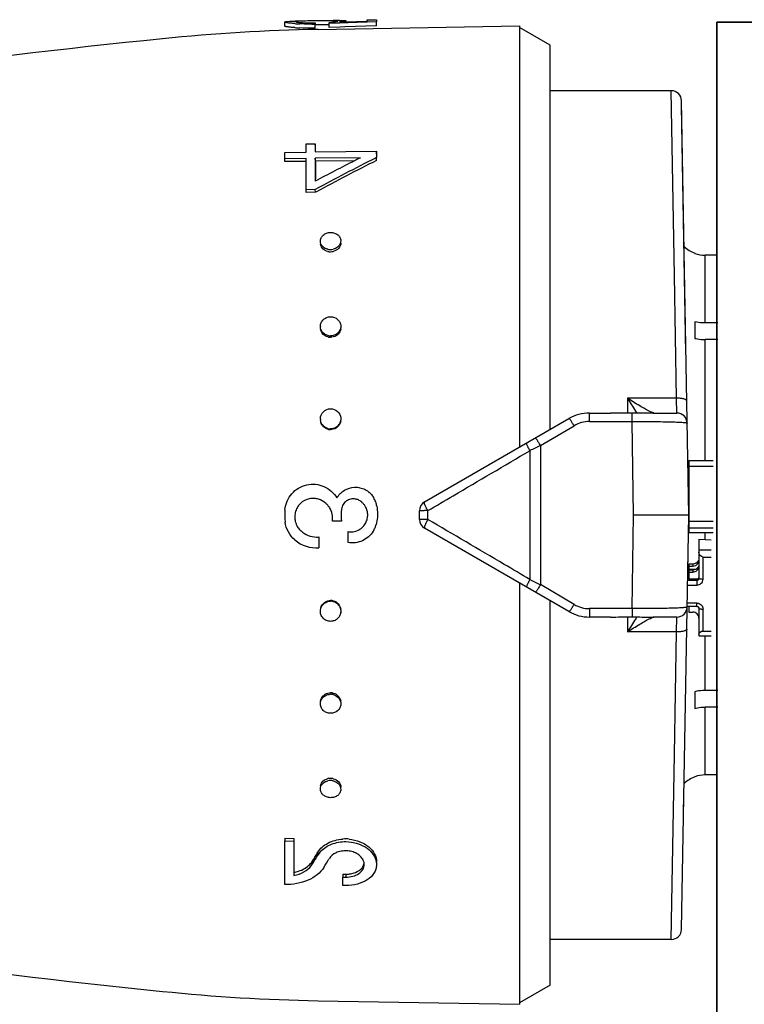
# Model space of a CAD drawing. Header units: millimetres. Extents: x -727 to 69715, y -15705 to 98123.
# Tile 134 of 256: x 36649 to 36684, y -15013 to -14965. Entities that reach past the tile are written whole.
import ezdxf

# ---------------------------------------------------------------- set-up
doc = ezdxf.new("R2010")
doc.units = ezdxf.units.MM
doc.layers.add('UT_ZAŘÍZENÍ - OT', color=3, linetype='Continuous', lineweight=35)

msp = doc.modelspace()

# ---------------------------------------------------------------- linework, layer by layer
at = {"color": 0, "linetype": 'Continuous'}
for p, q in [((36661.873, -14965.056), (36661.869, -14964.856)), ((36662.505, -14964.81), (36662.52, -14964.809)), ((36662.52, -14964.809), (36662.532, -14964.809)), ((36662.522, -14964.869), (36662.521, -14964.823)), ((36663.435, -14964.796), (36663.313, -14964.798)), ((36663.359, -14964.895), (36663.359, -14964.958)), ((36663.362, -14965.157), (36663.359, -14964.958)), ((36663.436, -14964.996), (36663.361, -14964.997)), ((36663.504, -14965.22), (36673.373, -14965.047)), ((36664.046, -14964.99), (36664.015, -14964.99)), ((36664.045, -14964.929), (36664.045, -14964.876)), ((36664.475, -14964.913), (36664.045, -14964.929)), ((36664.048, -14965.128), (36664.045, -14964.929)), ((36664.269, -14964.856), (36664.268, -14964.792)), ((36664.561, -14964.91), (36664.475, -14964.913)), ((36664.556, -14964.861), (36664.859, -14964.852)), ((36665.852, -14964.865), (36664.561, -14964.91)), ((36664.706, -14964.857), (36664.705, -14964.842)), ((36666.372, -14965.046), (36664.823, -14965.1)), ((36664.859, -14964.852), (36665.918, -14964.818)), ((36664.869, -14964.798), (36664.869, -14964.851)), ((36665.92, -14964.862), (36665.852, -14964.865)), ((36665.918, -14964.75), (36666.368, -14964.742)), ((36665.918, -14964.818), (36665.918, -14964.75)), ((36666.368, -14964.847), (36665.92, -14964.862)), ((36666.368, -14964.742), (36666.368, -14964.847)), ((36666.372, -14965.046), (36666.368, -14964.847)), ((36673.373, -14965.047), (36673.373, -14985.692)), ((36664.565, -14965.109), (36664.048, -14965.128)), ((36664.823, -14965.1), (36664.565, -14965.109)), ((36674.873, -14965.987), (36673.373, -14965.121)), ((36674.873, -14984.826), (36674.873, -14965.987)), ((36680.818, -14968.221), (36674.873, -14968.221)), ((36680.973, -14977.286), (36680.818, -14968.221)), ((36681.673, -14989.021), (36681.318, -14968.713)), ((36681.534, -14981.087), (36681.322, -14968.962)), ((36662.919, -14970.826), (36663.369, -14970.821)), ((36662.919, -14971.232), (36662.919, -14970.826)), ((36663.369, -14970.821), (36663.369, -14971.226)), ((36663.372, -14970.971), (36663.369, -14970.821)), ((36661.869, -14971.245), (36662.919, -14971.232)), ((36661.869, -14971.556), (36661.869, -14971.245)), ((36663.369, -14971.226), (36666.368, -14971.187)), ((36666.368, -14971.187), (36666.368, -14971.499)), ((36666.372, -14971.334), (36666.368, -14971.187)), ((36662.919, -14971.543), (36661.869, -14971.556)), ((36661.873, -14971.7), (36661.869, -14971.556)), ((36662.922, -14971.687), (36661.873, -14971.7)), ((36662.919, -14973.075), (36662.919, -14971.543)), ((36665.583, -14971.509), (36663.369, -14971.537)), ((36663.369, -14971.537), (36663.369, -14972.656)), ((36663.372, -14971.682), (36663.369, -14971.537)), ((36665.29, -14971.657), (36663.372, -14971.682)), ((36663.372, -14971.682), (36663.372, -14972.539)), ((36665.528, -14971.537), (36665.583, -14971.509)), ((36666.368, -14971.499), (36666.313, -14971.527)), ((36666.372, -14971.643), (36666.368, -14971.499)), ((36663.369, -14973.07), (36662.919, -14973.075)), ((36662.922, -14973.206), (36662.919, -14973.075)), ((36663.372, -14973.201), (36662.922, -14973.206)), ((36663.372, -14973.201), (36663.369, -14973.07)), ((36663.424, -14973.173), (36663.372, -14973.201)), ((36681.973, -14976.185), (36681.973, -14976.198)), ((36682.473, -14979.608), (36682.473, -14976.284)), ((36683.043, -14976.284), (36682.473, -14976.284)), ((36681.075, -14983.296), (36680.973, -14977.286)), ((36681.973, -14979.547), (36681.973, -14980.361)), ((36683.09, -14979.608), (36682.473, -14979.608)), ((36682.473, -14986.347), (36682.473, -14980.421)), ((36683.098, -14980.421), (36682.473, -14980.421)), ((36678.673, -14983.296), (36678.673, -14984.03)), ((36681.075, -14983.296), (36678.673, -14983.296)), ((36681.094, -14984.021), (36681.075, -14983.296)), ((36668.723, -14988.377), (36675.803, -14984.289)), ((36676.803, -14984.436), (36676.803, -14984.021)), ((36676.803, -14984.021), (36677.83, -14984.021)), ((36678.9, -14984.436), (36678.9, -14984.029)), ((36679.936, -14984.021), (36681.094, -14984.021)), ((36674.406, -14985.609), (36676.053, -14984.641)), ((36676.803, -14984.436), (36678.9, -14984.436)), ((36678.972, -14989.021), (36678.9, -14984.436)), ((36674.406, -14985.609), (36674.406, -14992.433)), ((36673.885, -14985.866), (36673.885, -14992.177)), ((36681.673, -14986.347), (36681.673, -14989.869)), ((36681.673, -14986.347), (36682.873, -14986.347)), ((36681.673, -14986.631), (36682.873, -14986.631)), ((36668.473, -14989.233), (36668.473, -14988.81)), ((36668.886, -14989.237), (36668.886, -14988.806)), ((36678.9, -14993.606), (36678.972, -14989.021)), ((36681.673, -14989.021), (36678.972, -14989.021)), ((36681.318, -15009.33), (36681.673, -14989.021)), ((36664.659, -14989.324), (36664.209, -14989.324)), ((36675.803, -14993.753), (36668.723, -14989.666)), ((36681.673, -14989.327), (36682.873, -14989.327)), ((36681.673, -14989.642), (36682.873, -14989.642)), ((36663.549, -14990.093), (36663.549, -14990.627)), ((36664.979, -14990.365), (36664.979, -14989.83)), ((36681.673, -14989.869), (36682.873, -14989.869)), ((36682.473, -14990.212), (36682.473, -14989.869)), ((36682.173, -14990.196), (36682.173, -14992.119)), ((36682.173, -14990.196), (36682.773, -14990.229)), ((36682.173, -14990.727), (36682.773, -14990.727)), ((36682.373, -14992.158), (36682.373, -14991.079)), ((36682.373, -14991.079), (36682.773, -14991.079)), ((36681.627, -14991.636), (36681.633, -14991.313)), ((36681.673, -14991.425), (36681.673, -14991.67)), ((36681.873, -14991.425), (36681.673, -14991.425)), ((36681.673, -14991.523), (36681.873, -14991.523)), ((36681.873, -14991.425), (36681.873, -14991.523)), ((36681.673, -14992.061), (36681.619, -14992.061)), ((36681.673, -14991.865), (36681.623, -14991.865)), ((36681.626, -14991.67), (36682.036, -14991.67)), ((36681.674, -14991.639), (36681.627, -14991.636)), ((36681.673, -14991.718), (36681.673, -14992.159)), ((36681.873, -14991.718), (36681.673, -14991.718)), ((36681.673, -14991.815), (36681.873, -14991.815)), ((36681.873, -14991.718), (36681.873, -14991.815)), ((36673.373, -14992.35), (36673.373, -15012.995)), ((36676.053, -14993.402), (36674.406, -14992.433)), ((36681.613, -14992.452), (36682.073, -14992.452)), ((36681.617, -14992.217), (36682.073, -14992.217)), ((36682.073, -14992.159), (36681.673, -14992.159)), ((36682.073, -14992.159), (36682.073, -14992.452)), ((36674.873, -15012.055), (36674.873, -14993.216)), ((36682.073, -14993.496), (36681.594, -14993.496)), ((36682.073, -14993.335), (36681.597, -14993.335)), ((36681.673, -14993.496), (36681.673, -14993.777)), ((36682.073, -14993.496), (36682.073, -14993.335)), ((36676.803, -14993.606), (36676.803, -14994.021)), ((36678.9, -14993.606), (36676.803, -14993.606)), ((36677.83, -14994.021), (36676.803, -14994.021)), ((36678.673, -14994.013), (36678.673, -14994.746)), ((36678.9, -14993.606), (36678.9, -14994.014)), ((36681.094, -14994.021), (36679.936, -14994.021)), ((36681.075, -14994.746), (36681.094, -14994.021)), ((36681.673, -14993.777), (36681.873, -14993.777)), ((36682.173, -14993.59), (36682.173, -14994.944)), ((36682.373, -14994.708), (36682.373, -14993.629)), ((36681.075, -14994.746), (36678.673, -14994.746)), ((36680.973, -15000.757), (36681.075, -14994.746)), ((36682.173, -14994.944), (36682.773, -14994.944)), ((36682.373, -14994.708), (36682.773, -14994.708)), ((36682.473, -14997.621), (36682.473, -14994.944)), ((36681.973, -14997.682), (36681.973, -14998.495)), ((36683.098, -14997.621), (36682.473, -14997.621)), ((36682.473, -15001.758), (36682.473, -14998.434)), ((36683.09, -14998.434), (36682.473, -14998.434)), ((36680.818, -15009.821), (36680.973, -15000.757)), ((36683.043, -15001.758), (36682.473, -15001.758)), ((36681.973, -15001.844), (36681.973, -15001.857)), ((36681.417, -15003.636), (36681.432, -15002.774)), ((36661.873, -15004.862), (36661.869, -15004.994)), ((36661.869, -15007.136), (36661.869, -15004.994)), ((36661.869, -15004.994), (36662.319, -15004.999)), ((36661.873, -15004.862), (36662.322, -15004.867)), ((36662.322, -15004.867), (36662.319, -15004.999)), ((36662.319, -15004.999), (36662.319, -15006.687)), ((36663.466, -15005.599), (36663.494, -15005.551)), ((36663.494, -15005.551), (36663.491, -15005.689)), ((36663.239, -15005.974), (36663.236, -15006.115)), ((36663.349, -15005.927), (36663.378, -15005.879)), ((36664.722, -15006.619), (36664.719, -15006.765)), ((36664.719, -15007.173), (36664.719, -15006.765)), ((36664.719, -15006.765), (36664.869, -15006.767)), ((36664.722, -15006.619), (36664.872, -15006.621)), ((36664.872, -15006.621), (36664.869, -15006.767)), ((36664.869, -15007.175), (36664.719, -15007.173)), ((36680.818, -15009.821), (36674.873, -15009.821)), ((36674.873, -15012.055), (36673.373, -15012.921)), ((36663.504, -15012.823), (36673.373, -15012.995))]:
    msp.add_line(p, q, dxfattribs=at)
for centre, radius, start, end in [((36662.987, -14956.38), 8.577, 265.8256, 266.6258), ((36663.137, -15000.544), 35.74, 91.0124, 91.2155), ((36663.06, -14955.126), 9.833, 266.6318, 267.396), ((36662.665, -14966.605), 1.789, 94.2534, 94.6326), ((36662.721, -14967.374), 2.559, 93.4587, 94.2283), ((36663.142, -14952.416), 12.544, 270.2757, 270.9914), ((36663.185, -14954.867), 10.03, 270.3767, 270.9938), ((36663.596, -14958.468), 6.424, 274.0065, 274.7622), ((36663.682, -14959.51), 5.379, 274.7701, 275.5791), ((36664.118, -14970.07), 5.28, 88.3745, 89.198), ((36664.978, -15006.899), 42.126, 90.8463, 91.0033), ((36664.693, -14987.798), 23.023, 90.5699, 90.8389), ((36664.593, -14978.002), 13.227, 90.1311, 90.5589), ((36665.075, -15055.206), 90, 91, 95.86353), ((36662.988, -14956.529), 8.626, 265.8559, 266.6507), ((36663.062, -14955.258), 9.899, 266.6567, 267.4156), ((36706.96, -15463.061), 500, 95.86353, 99.2151), ((36680.818, -14968.721), 0.5, 1.0027, 90), ((36713.657, -15065.461), 105.191, 116.74897, 118.55954), ((36713.202, -15066.125), 105.923, 116.89327, 118.06457), ((36713.393, -15065.838), 105.279, 116.52799, 118.3353), ((36710.29, -15060.437), 99.533, 116.72558, 116.87901), ((36664.292, -14975.692), 0.33, 0.0012, 1.8034), ((36663.962, -14975.701), 0.34, 181.8386, 189.2299), ((36664.115, -14975.431), 0.578, 257.4005, 263.7792), ((36664.118, -14975.534), 0.583, 257.4385, 263.7956), ((36664.114, -14975.442), 0.567, 263.769, 270.5154), ((36664.117, -14975.545), 0.572, 263.785, 270.5156), ((36664.112, -14975.432), 0.577, 270.6142, 283.6547), ((36664.116, -14975.534), 0.582, 270.6123, 283.6161), ((36682.473, -14974.771), 1.5, 226.6492, 250.5288), ((36682.474, -14974.775), 1.509, 250.58, 269.9294), ((36664.033, -14979.772), 0.415, 180.0036, 182.6268), ((36664.205, -14979.841), 0.417, 351.6852, 359.956), ((36664.117, -14979.708), 0.529, 255.907, 262.902), ((36664.121, -14979.776), 0.533, 255.9485, 262.9202), ((36664.116, -14979.722), 0.515, 262.8964, 270.3352), ((36664.119, -14979.791), 0.519, 262.9139, 270.3354), ((36699.455, -14970.774), 24.264, 211.0698, 212.8147), ((36664.09, -14984.306), 0.471, 180.0149, 185.1846), ((36676.803, -14986.021), 2, 90, 120), ((36695.498, -14973.319), 19.559, 212.8314, 213.1914), ((36681.094, -14984.521), 0.5, 0.9973, 90), ((36664.12, -14984.296), 0.505, 254.9456, 262.2975), ((36664.123, -14984.327), 0.509, 254.989, 262.3166), ((36664.117, -14984.313), 0.488, 262.2951, 270.1426), ((36664.121, -14984.344), 0.492, 262.3136, 270.1429), ((36676.803, -14985.915), 1.479, 90.0293, 120.5126), ((36781.968, -15204.982), 244.324, 116.11937, 116.25551), ((36681.573, -14987.177), 0.0994, 313.5922, 359.9803), ((36681.572, -14987.165), 0.301, 284.0099, 289.4426), ((36663.265, -14989.084), 0.878, 79.2621, 86.1049), ((36663.255, -14989.133), 0.927, 73.0793, 79.2163), ((36665.228, -14988.799), 0.576, 71.2532, 78.3972), ((36665.308, -14988.722), 1.078, 27.8406, 34.0296), ((36665.313, -14988.72), 1.073, 21.6663, 27.8429), ((36663.252, -14989.171), 0.963, 41.0757, 50.0119), ((36663.246, -14989.175), 0.97, 32.4613, 41.0443), ((36666.955, -14989.021), 2.316, 172.8168, 187.5195), ((36665.23, -14988.792), 0.569, 63.8405, 71.2552), ((36665.105, -14989.028), 0.836, 39.1305, 49.8284), ((36665.111, -14989.023), 0.828, 29.6913, 39.1293), ((36665.33, -14988.713), 1.054, 15.2114, 21.6682), ((36664.418, -14988.96), 1.999, 11.8346, 15.192), ((36668.973, -14988.81), 0.5, 120, 180), ((36681.573, -14988.793), 0.3, 70.554, 72.3535), ((36664.53, -14989.021), 2.661, 174.2036, 187.383), ((36663.26, -14989.127), 0.893, 214.114, 220.953), ((36665.108, -14989.02), 0.831, 307.9711, 320.9467), ((36665.1, -14989.013), 0.841, 320.9239, 328.1109), ((36665.164, -14989.166), 1.23, 330.5526, 339.4593), ((36665.21, -14989.184), 1.181, 339.4729, 345.3977), ((36668.973, -14989.233), 0.5, 180, 240), ((36663.43, -14988.979), 1.119, 220.9857, 227.2244), ((36663.431, -14988.995), 1.104, 269.8741, 276.1358), ((36665.121, -14989.058), 0.785, 259.5616, 266.7756), ((36665.149, -14989.159), 1.247, 328.3633, 330.5708), ((36663.431, -14988.987), 1.644, 229.7942, 274.1007), ((36681.882, -14991.228), 0.29, 325.946, 359.9556), ((36781.968, -14773.06), 244.324, 243.74449, 243.88063), ((36664.117, -14993.73), 0.489, 81.9513, 89.7929), ((36664.12, -14993.699), 0.493, 81.9697, 89.7932), ((36664.114, -14993.748), 0.507, 74.6173, 81.9539), ((36664.118, -14993.717), 0.51, 74.6606, 81.9731), ((36676.803, -14992.128), 1.479, 239.4874, 269.9707), ((36681.094, -14993.521), 0.5, 270, 359), ((36664.138, -14993.739), 0.481, 352.21, 354.9153), ((36676.803, -14992.021), 2, 240, 270), ((36695.841, -15004.946), 19.968, 146.8123, 147.1649), ((36682.084, -14993.59), 0.0882, 0.0369, 8.6608), ((36699.377, -15007.219), 24.171, 147.1819, 148.9335), ((36664.115, -14998.321), 0.516, 82.1802, 89.6075), ((36664.119, -14998.253), 0.52, 82.1978, 89.6077), ((36664.113, -14998.338), 0.533, 75.2221, 82.1864), ((36664.116, -14998.27), 0.537, 75.2633, 82.2046), ((36682.474, -15003.268), 1.509, 90.0706, 109.42), ((36664.114, -15002.607), 0.574, 89.5276, 102.6205), ((36664.118, -15002.505), 0.579, 90.4762, 102.5767), ((36664.117, -15002.489), 0.563, 89.4636, 90.4277), ((36664.113, -15002.602), 0.569, 82.706, 89.4382), ((36664.117, -15002.5), 0.574, 82.7219, 89.4383), ((36664.111, -15002.617), 0.584, 76.3765, 82.7168), ((36664.115, -15002.514), 0.588, 76.4142, 82.7332), ((36682.473, -15003.271), 1.5, 109.4712, 133.3508), ((36663.962, -15002.341), 0.34, 170.7701, 178.1614), ((36664.292, -15002.351), 0.33, 358.1966, 359.9988), ((36664.85, -15006.845), 1.949, 89.3478, 93.6822), ((36664.849, -15006.877), 1.981, 84.7451, 89.3338), ((36623.945, -14981.97), 46.046, 328.8521, 329.1259), ((36664.359, -15006.203), 1.009, 142.6891, 149.3347), ((36664.454, -15006.276), 1.129, 136.6726, 142.6957), ((36662.37, -15005.427), 1.027, 315.4988, 321.7146), ((36662.449, -15005.489), 0.927, 321.7149, 328.509), ((36624.819, -14982.833), 44.921, 328.7834, 329.0635), ((36625.297, -14982.787), 44.466, 328.5709, 328.8521), ((36623.096, -14981.802), 46.929, 329.1323, 329.4032), ((36625.564, -14982.906), 44.808, 328.5423, 329.173), ((36665.31, -15006.146), 0.458, 358.6045, 6.9669), ((36661.934, -15004.817), 1.908, 281.6289, 285.7619), ((36706.96, -14514.982), 500, 260.77609, 264.13647), ((36680.818, -15009.321), 0.5, 270, 359), ((36665.075, -14922.837), 90, 264.13647, 269)]:
    msp.add_arc(centre, radius, start, end, dxfattribs=at)
at = {"color": 0, "linetype": 'Continuous', "extrusion": (0, 0, -1)}
for centre, major_axis, ratio, start_param, end_param in [((36682.373, -14990.844), (0, -0.235), 0.85043, 0, 1.570796), ((36682.373, -14994.865), (0.2, 0), 0.785695, 3.141593, 4.712389)]:
    msp.add_ellipse(centre, major_axis=major_axis, ratio=ratio, start_param=start_param, end_param=end_param, dxfattribs=at)
at = {"color": 0, "linetype": 'Continuous'}
for points, knots in [([(36661.869, -14964.856), (36661.869, -14964.853), (36661.876, -14964.847), (36661.884, -14964.844), (36661.889, -14964.843)], [0, 0, 0, 0, 0.34526, 1, 1, 1, 1]), ([(36662.363, -14964.934), (36662.293, -14964.929), (36662.195, -14964.92), (36662.074, -14964.906), (36662.003, -14964.896), (36661.947, -14964.886), (36661.906, -14964.876), (36661.882, -14964.869), (36661.869, -14964.86), (36661.869, -14964.856)], [0, 0, 0, 0, 0.415889, 0.585993, 0.728367, 0.841268, 0.923827, 0.975949, 1, 1, 1, 1]), ([(36662.365, -14965.133), (36662.295, -14965.128), (36662.198, -14965.119), (36662.077, -14965.105), (36662.006, -14965.095), (36661.951, -14965.086), (36661.909, -14965.076), (36661.886, -14965.068), (36661.873, -14965.06), (36661.873, -14965.056)], [0, 0, 0, 0, 0.416026, 0.586157, 0.728535, 0.841423, 0.923955, 0.976034, 1, 1, 1, 1]), ([(36661.889, -14964.843), (36661.893, -14964.842), (36661.912, -14964.836), (36661.933, -14964.833), (36661.949, -14964.831)], [0, 0, 0, 0, 0.194984, 1, 1, 1, 1]), ([(36661.949, -14964.831), (36662.005, -14964.824), (36662.148, -14964.818), (36662.292, -14964.814), (36662.379, -14964.812)], [0, 0, 0, 0, 0.393124, 1, 1, 1, 1]), ([(36662.412, -14964.842), (36662.412, -14964.842), (36662.411, -14964.843), (36662.411, -14964.843), (36662.411, -14964.844)], [0, 0, 0, 0, 0.519614, 1, 1, 1, 1]), ([(36662.411, -14964.844), (36662.411, -14964.846), (36662.416, -14964.849), (36662.433, -14964.855), (36662.471, -14964.863), (36662.532, -14964.871), (36662.582, -14964.875), (36662.61, -14964.878)], [0, 0, 0, 0, 0.026104, 0.078509, 0.271488, 0.580502, 1, 1, 1, 1]), ([(36662.521, -14964.823), (36662.506, -14964.824), (36662.48, -14964.826), (36662.446, -14964.831), (36662.425, -14964.835), (36662.414, -14964.839), (36662.412, -14964.842)], [0, 0, 0, 0, 0.402142, 0.703286, 0.901798, 1, 1, 1, 1]), ([(36663.313, -14964.798), (36663.173, -14964.8), (36662.925, -14964.806), (36662.676, -14964.813), (36662.567, -14964.82)], [0, 0, 0, 0, 0.5608, 1, 1, 1, 1]), ([(36662.61, -14964.878), (36662.653, -14964.881), (36662.867, -14964.895), (36663.08, -14964.898), (36663.251, -14964.897)], [0, 0, 0, 0, 0.202928, 1, 1, 1, 1]), ([(36663.202, -14964.96), (36663.151, -14964.96), (36662.955, -14964.96), (36662.758, -14964.955), (36662.614, -14964.949)], [0, 0, 0, 0, 0.261385, 1, 1, 1, 1]), ([(36664.013, -14964.79), (36663.969, -14964.79), (36663.776, -14964.791), (36663.584, -14964.793), (36663.435, -14964.796)], [0, 0, 0, 0, 0.228486, 1, 1, 1, 1]), ([(36664.015, -14964.99), (36663.971, -14964.99), (36663.778, -14964.991), (36663.585, -14964.993), (36663.436, -14964.996)], [0, 0, 0, 0, 0.228577, 1, 1, 1, 1]), ([(36664.192, -14964.791), (36664.178, -14964.79), (36664.118, -14964.79), (36664.059, -14964.79), (36664.013, -14964.79)], [0, 0, 0, 0, 0.229978, 1, 1, 1, 1]), ([(36664.205, -14964.863), (36664.242, -14964.859), (36664.308, -14964.852), (36664.384, -14964.841), (36664.429, -14964.832), (36664.451, -14964.826), (36664.464, -14964.822), (36664.471, -14964.816), (36664.471, -14964.814)], [0, 0, 0, 0, 0.416564, 0.727805, 0.840468, 0.923103, 0.975235, 1, 1, 1, 1]), ([(36664.378, -14964.797), (36664.37, -14964.796), (36664.333, -14964.794), (36664.296, -14964.793), (36664.268, -14964.792)], [0, 0, 0, 0, 0.216654, 1, 1, 1, 1]), ([(36664.447, -14964.804), (36664.443, -14964.803), (36664.42, -14964.8), (36664.397, -14964.798), (36664.378, -14964.797)], [0, 0, 0, 0, 0.191517, 1, 1, 1, 1]), ([(36664.471, -14964.814), (36664.471, -14964.811), (36664.461, -14964.806), (36664.453, -14964.805), (36664.447, -14964.804)], [0, 0, 0, 0, 0.306489, 1, 1, 1, 1]), ([(36664.705, -14964.842), (36664.695, -14964.843), (36664.645, -14964.851), (36664.595, -14964.857), (36664.556, -14964.861)], [0, 0, 0, 0, 0.219199, 1, 1, 1, 1]), ([(36664.563, -14964.776), (36664.577, -14964.776), (36664.63, -14964.776), (36664.682, -14964.776), (36664.719, -14964.777)], [0, 0, 0, 0, 0.28218, 1, 1, 1, 1]), ([(36664.869, -14964.798), (36664.869, -14964.803), (36664.85, -14964.811), (36664.822, -14964.82), (36664.769, -14964.831), (36664.729, -14964.838), (36664.705, -14964.842)], [0, 0, 0, 0, 0.080473, 0.272652, 0.58028, 1, 1, 1, 1]), ([(36664.719, -14964.777), (36664.729, -14964.778), (36664.763, -14964.779), (36664.796, -14964.781), (36664.819, -14964.784)], [0, 0, 0, 0, 0.312325, 1, 1, 1, 1]), ([(36664.819, -14964.784), (36664.831, -14964.785), (36664.847, -14964.787), (36664.864, -14964.792), (36664.868, -14964.796), (36664.869, -14964.798)], [0, 0, 0, 0, 0.708486, 0.898996, 1, 1, 1, 1]), ([(36663.362, -14965.157), (36663.297, -14965.158), (36663.048, -14965.16), (36662.799, -14965.156), (36662.615, -14965.147)], [0, 0, 0, 0, 0.261104, 1, 1, 1, 1]), ([(36663.619, -14975.601), (36663.617, -14975.545), (36663.644, -14975.429), (36663.756, -14975.285), (36663.924, -14975.192), (36664.053, -14975.169), (36664.119, -14975.168)], [0, 0, 0, 0, 0.229393, 0.470966, 0.729703, 1, 1, 1, 1]), ([(36664.119, -14975.168), (36664.182, -14975.168), (36664.307, -14975.187), (36664.472, -14975.271), (36664.586, -14975.405), (36664.617, -14975.516), (36664.618, -14975.57)], [0, 0, 0, 0, 0.270385, 0.528616, 0.769944, 1, 1, 1, 1]), ([(36663.723, -14975.847), (36663.692, -14975.813), (36663.641, -14975.736), (36663.62, -14975.646), (36663.619, -14975.601)], [0, 0, 0, 0, 0.509651, 1, 1, 1, 1]), ([(36664.622, -14975.692), (36664.622, -14975.784), (36664.536, -14975.981), (36664.352, -14976.076), (36664.253, -14976.1)], [0, 0, 0, 0, 0.47302, 1, 1, 1, 1]), ([(36664.618, -14975.57), (36664.62, -14975.618), (36664.601, -14975.717), (36664.548, -14975.802), (36664.515, -14975.84)], [0, 0, 0, 0, 0.488775, 1, 1, 1, 1]), ([(36663.991, -14976.103), (36663.901, -14976.082), (36663.734, -14976.003), (36663.64, -14975.838), (36663.627, -14975.755)], [0, 0, 0, 0, 0.524629, 1, 1, 1, 1]), ([(36663.989, -14975.995), (36663.963, -14975.989), (36663.865, -14975.96), (36663.774, -14975.903), (36663.723, -14975.847)], [0, 0, 0, 0, 0.260211, 1, 1, 1, 1]), ([(36664.515, -14975.84), (36664.498, -14975.858), (36664.423, -14975.929), (36664.325, -14975.974), (36664.249, -14975.993)], [0, 0, 0, 0, 0.24218, 1, 1, 1, 1]), ([(36663.619, -14979.772), (36663.619, -14979.711), (36663.646, -14979.587), (36663.758, -14979.431), (36663.924, -14979.329), (36664.054, -14979.304), (36664.119, -14979.304)], [0, 0, 0, 0, 0.241806, 0.488407, 0.741812, 1, 1, 1, 1]), ([(36664.119, -14979.304), (36664.242, -14979.303), (36664.435, -14979.37), (36664.584, -14979.568), (36664.615, -14979.687), (36664.618, -14979.746)], [0, 0, 0, 0, 0.507384, 0.755665, 1, 1, 1, 1]), ([(36682.473, -14979.608), (36682.43, -14979.608), (36682.262, -14979.603), (36682.094, -14979.578), (36681.973, -14979.547)], [0, 0, 0, 0, 0.252472, 1, 1, 1, 1]), ([(36663.686, -14980.005), (36663.676, -14979.989), (36663.641, -14979.922), (36663.622, -14979.847), (36663.619, -14979.791)], [0, 0, 0, 0, 0.253103, 1, 1, 1, 1]), ([(36663.991, -14980.294), (36663.9, -14980.271), (36663.727, -14980.176), (36663.64, -14979.998), (36663.627, -14979.908)], [0, 0, 0, 0, 0.510101, 1, 1, 1, 1]), ([(36663.989, -14980.221), (36663.926, -14980.206), (36663.808, -14980.153), (36663.719, -14980.058), (36663.686, -14980.005)], [0, 0, 0, 0, 0.506643, 1, 1, 1, 1]), ([(36664.58, -14979.944), (36664.551, -14980.011), (36664.458, -14980.133), (36664.321, -14980.201), (36664.249, -14980.22)], [0, 0, 0, 0, 0.492845, 1, 1, 1, 1]), ([(36664.618, -14979.901), (36664.605, -14979.992), (36664.517, -14980.171), (36664.345, -14980.268), (36664.253, -14980.292)], [0, 0, 0, 0, 0.489899, 1, 1, 1, 1]), ([(36664.618, -14979.746), (36664.62, -14979.797), (36664.611, -14979.865), (36664.587, -14979.929), (36664.58, -14979.944)], [0, 0, 0, 0, 0.747031, 1, 1, 1, 1]), ([(36681.973, -14980.361), (36682.013, -14980.371), (36682.177, -14980.406), (36682.346, -14980.421), (36682.473, -14980.421)], [0, 0, 0, 0, 0.247091, 1, 1, 1, 1]), ([(36679.793, -14983.957), (36679.71, -14983.917), (36679.533, -14983.824), (36679.157, -14983.608), (36678.867, -14983.426), (36678.673, -14983.296)], [0, 0, 0, 0, 0.213248, 0.460801, 1, 1, 1, 1]), ([(36681.575, -14983.425), (36681.575, -14983.416), (36681.565, -14983.393), (36681.533, -14983.37), (36681.486, -14983.348), (36681.396, -14983.32), (36681.257, -14983.3), (36681.139, -14983.295), (36681.075, -14983.296)], [0, 0, 0, 0, 0.054454, 0.124226, 0.220024, 0.341181, 0.645763, 1, 1, 1, 1]), ([(36663.619, -14984.306), (36663.619, -14984.18), (36663.727, -14983.916), (36663.991, -14983.811), (36664.119, -14983.81)], [0, 0, 0, 0, 0.49811, 1, 1, 1, 1]), ([(36664.119, -14983.81), (36664.239, -14983.81), (36664.49, -14983.902), (36664.606, -14984.142), (36664.617, -14984.261)], [0, 0, 0, 0, 0.501804, 1, 1, 1, 1]), ([(36676.053, -14984.641), (36676.032, -14984.621), (36676, -14984.573), (36675.967, -14984.499), (36675.928, -14984.436), (36675.889, -14984.385), (36675.859, -14984.344), (36675.834, -14984.312), (36675.818, -14984.296), (36675.806, -14984.287), (36675.803, -14984.289)], [0, 0, 0, 0, 0.198142, 0.388892, 0.560134, 0.707991, 0.828678, 0.918542, 0.975091, 1, 1, 1, 1]), ([(36678.9, -14984.029), (36678.721, -14984.031), (36678.364, -14984.03), (36678.007, -14984.021), (36677.83, -14984.021)], [0, 0, 0, 0, 0.502804, 1, 1, 1, 1]), ([(36679.936, -14984.021), (36679.856, -14984.021), (36679.511, -14984.022), (36679.166, -14984.026), (36678.9, -14984.029)], [0, 0, 0, 0, 0.230893, 1, 1, 1, 1]), ([(36679.872, -14983.993), (36679.866, -14983.99), (36679.839, -14983.979), (36679.813, -14983.967), (36679.793, -14983.957)], [0, 0, 0, 0, 0.229765, 1, 1, 1, 1]), ([(36679.903, -14984.005), (36679.9, -14984.004), (36679.89, -14984), (36679.88, -14983.996), (36679.872, -14983.993)], [0, 0, 0, 0, 0.235586, 1, 1, 1, 1]), ([(36679.962, -14984.021), (36679.954, -14984.021), (36679.934, -14984.016), (36679.914, -14984.01), (36679.903, -14984.005)], [0, 0, 0, 0, 0.393757, 1, 1, 1, 1]), ([(36663.991, -14984.819), (36663.909, -14984.796), (36663.752, -14984.71), (36663.662, -14984.554), (36663.64, -14984.472)], [0, 0, 0, 0, 0.50198, 1, 1, 1, 1]), ([(36663.989, -14984.784), (36663.916, -14984.764), (36663.777, -14984.693), (36663.686, -14984.565), (36663.657, -14984.496)], [0, 0, 0, 0, 0.50114, 1, 1, 1, 1]), ([(36664.601, -14984.432), (36664.578, -14984.514), (36664.489, -14984.672), (36664.332, -14984.76), (36664.249, -14984.783)], [0, 0, 0, 0, 0.49918, 1, 1, 1, 1]), ([(36664.618, -14984.406), (36664.605, -14984.5), (36664.521, -14984.687), (36664.346, -14984.792), (36664.253, -14984.818)], [0, 0, 0, 0, 0.498032, 1, 1, 1, 1]), ([(36678.9, -14984.436), (36679.076, -14984.436), (36679.421, -14984.435), (36679.922, -14984.438), (36680.383, -14984.444), (36680.733, -14984.451), (36680.98, -14984.459), (36681.136, -14984.465), (36681.271, -14984.471), (36681.383, -14984.478), (36681.471, -14984.486), (36681.534, -14984.493), (36681.572, -14984.501), (36681.589, -14984.506), (36681.594, -14984.511), (36681.594, -14984.513)], [0, 0, 0, 0, 0.195605, 0.383531, 0.55643, 0.707585, 0.773165, 0.831259, 0.881323, 0.92293, 0.955723, 0.979458, 0.994025, 0.997954, 1, 1, 1, 1]), ([(36674.406, -14985.609), (36674.377, -14985.559), (36674.334, -14985.488), (36674.277, -14985.398), (36674.241, -14985.343), (36674.21, -14985.298), (36674.186, -14985.266), (36674.17, -14985.248), (36674.161, -14985.24), (36674.157, -14985.239), (36674.156, -14985.24)], [0, 0, 0, 0, 0.387648, 0.559336, 0.708365, 0.829964, 0.920373, 0.976704, 0.992026, 1, 1, 1, 1]), ([(36673.885, -14985.866), (36673.859, -14985.819), (36673.823, -14985.75), (36673.78, -14985.663), (36673.755, -14985.608), (36673.736, -14985.563), (36673.724, -14985.528), (36673.718, -14985.506), (36673.719, -14985.492), (36673.722, -14985.49)], [0, 0, 0, 0, 0.389691, 0.560136, 0.707341, 0.827183, 0.916538, 0.973346, 1, 1, 1, 1]), ([(36668.886, -14988.806), (36669.301, -14988.561), (36670.968, -14987.581), (36672.634, -14986.601), (36673.885, -14985.866)], [0, 0, 0, 0, 0.249365, 1, 1, 1, 1]), ([(36661.883, -14988.752), (36661.897, -14988.61), (36661.972, -14988.328), (36662.278, -14987.84), (36662.929, -14987.449), (36663.686, -14987.523), (36664.17, -14987.836), (36664.356, -14988.06), (36664.429, -14988.183)], [0, 0, 0, 0, 0.125806, 0.251598, 0.500158, 0.748611, 0.874302, 1, 1, 1, 1]), ([(36664.429, -14988.183), (36664.516, -14988.031), (36664.772, -14987.768), (36665.211, -14987.639), (36665.563, -14987.671), (36665.814, -14987.762), (36666.035, -14987.911), (36666.152, -14988.046), (36666.201, -14988.119)], [0, 0, 0, 0, 0.249691, 0.498274, 0.623384, 0.748679, 0.874168, 1, 1, 1, 1]), ([(36663.325, -14988.208), (36663.241, -14988.203), (36663.071, -14988.215), (36662.754, -14988.331), (36662.5, -14988.581), (36662.377, -14988.897), (36662.351, -14989.152), (36662.397, -14989.405), (36662.473, -14989.558), (36662.52, -14989.628)], [0, 0, 0, 0, 0.124702, 0.249421, 0.497433, 0.62303, 0.748788, 0.874419, 1, 1, 1, 1]), ([(36665.343, -14988.235), (36665.267, -14988.219), (36665.104, -14988.22), (36664.883, -14988.319), (36664.719, -14988.498), (36664.667, -14988.653), (36664.657, -14988.732)], [0, 0, 0, 0, 0.248903, 0.498305, 0.748695, 1, 1, 1, 1]), ([(36664.209, -14989.324), (36664.225, -14989.209), (36664.216, -14988.972), (36664.127, -14988.752), (36664.064, -14988.654)], [0, 0, 0, 0, 0.500135, 1, 1, 1, 1]), ([(36665.814, -14989.457), (36665.853, -14989.395), (36665.915, -14989.258), (36665.947, -14989.037), (36665.923, -14988.815), (36665.867, -14988.676), (36665.831, -14988.613)], [0, 0, 0, 0, 0.249892, 0.499949, 0.75024, 1, 1, 1, 1]), ([(36666.375, -14988.55), (36666.391, -14988.627), (36666.437, -14988.936), (36666.412, -14989.256), (36666.353, -14989.482)], [0, 0, 0, 0, 0.250786, 1, 1, 1, 1]), ([(36668.886, -14988.806), (36668.857, -14988.754), (36668.807, -14988.659), (36668.749, -14988.531), (36668.719, -14988.442), (36668.713, -14988.396), (36668.718, -14988.38), (36668.723, -14988.377)], [0, 0, 0, 0, 0.377895, 0.69297, 0.905251, 0.965919, 1, 1, 1, 1]), ([(36668.886, -14988.806), (36668.858, -14988.806), (36668.803, -14988.806), (36668.725, -14988.806), (36668.654, -14988.807), (36668.593, -14988.807), (36668.549, -14988.808), (36668.521, -14988.808), (36668.504, -14988.808), (36668.491, -14988.809), (36668.481, -14988.809), (36668.477, -14988.81), (36668.473, -14988.809), (36668.473, -14988.81)], [0, 0, 0, 0, 0.203374, 0.394866, 0.56769, 0.716771, 0.837685, 0.88646, 0.926896, 0.958626, 0.981467, 0.99529, 1, 1, 1, 1]), ([(36662.37, -14990.243), (36662.241, -14990.133), (36662.022, -14989.862), (36661.913, -14989.532), (36661.891, -14989.363)], [0, 0, 0, 0, 0.49938, 1, 1, 1, 1]), ([(36665.077, -14989.842), (36665.173, -14989.848), (36665.368, -14989.824), (36665.543, -14989.734), (36665.619, -14989.675)], [0, 0, 0, 0, 0.50069, 1, 1, 1, 1]), ([(36668.886, -14989.237), (36668.858, -14989.237), (36668.803, -14989.236), (36668.725, -14989.236), (36668.654, -14989.236), (36668.593, -14989.235), (36668.549, -14989.235), (36668.521, -14989.234), (36668.504, -14989.234), (36668.491, -14989.234), (36668.481, -14989.234), (36668.477, -14989.232), (36668.473, -14989.233), (36668.473, -14989.233)], [0, 0, 0, 0, 0.203374, 0.394866, 0.56769, 0.716771, 0.837685, 0.88646, 0.926896, 0.958626, 0.981467, 0.99529, 1, 1, 1, 1]), ([(36668.886, -14989.237), (36668.857, -14989.288), (36668.807, -14989.384), (36668.749, -14989.512), (36668.719, -14989.6), (36668.713, -14989.647), (36668.718, -14989.663), (36668.723, -14989.666)], [0, 0, 0, 0, 0.377895, 0.69297, 0.905251, 0.965919, 1, 1, 1, 1]), ([(36673.885, -14992.177), (36673.468, -14991.931), (36671.801, -14990.952), (36670.134, -14989.972), (36668.886, -14989.237)], [0, 0, 0, 0, 0.250578, 1, 1, 1, 1]), ([(36662.67, -14989.8), (36662.771, -14989.894), (36663.011, -14990.046), (36663.29, -14990.099), (36663.428, -14990.099)], [0, 0, 0, 0, 0.500561, 1, 1, 1, 1]), ([(36666.211, -14989.813), (36666.148, -14989.914), (36665.993, -14990.1), (36665.688, -14990.297), (36665.338, -14990.393), (36665.096, -14990.387), (36664.979, -14990.365)], [0, 0, 0, 0, 0.249964, 0.499879, 0.749906, 1, 1, 1, 1]), ([(36682.173, -14991.131), (36682.173, -14991.169), (36682.157, -14991.247), (36682.09, -14991.345), (36681.99, -14991.41), (36681.912, -14991.425), (36681.873, -14991.425)], [0, 0, 0, 0, 0.247784, 0.496832, 0.747734, 1, 1, 1, 1]), ([(36681.873, -14991.523), (36681.921, -14991.523), (36682.02, -14991.499), (36682.096, -14991.431), (36682.123, -14991.391)], [0, 0, 0, 0, 0.501963, 1, 1, 1, 1]), ([(36682.173, -14991.424), (36682.173, -14991.462), (36682.157, -14991.54), (36682.09, -14991.637), (36681.99, -14991.703), (36681.912, -14991.718), (36681.873, -14991.718)], [0, 0, 0, 0, 0.247784, 0.496832, 0.747734, 1, 1, 1, 1]), ([(36681.873, -14991.815), (36681.912, -14991.815), (36681.99, -14991.8), (36682.09, -14991.735), (36682.157, -14991.637), (36682.173, -14991.56), (36682.173, -14991.521)], [0, 0, 0, 0, 0.252266, 0.503168, 0.752216, 1, 1, 1, 1]), ([(36682.073, -14992.159), (36682.084, -14992.159), (36682.108, -14992.154), (36682.14, -14992.136), (36682.162, -14992.108), (36682.17, -14992.085), (36682.172, -14992.074)], [0, 0, 0, 0, 0.251925, 0.502849, 0.751924, 1, 1, 1, 1]), ([(36673.885, -14992.177), (36673.859, -14992.224), (36673.823, -14992.292), (36673.78, -14992.379), (36673.755, -14992.434), (36673.736, -14992.479), (36673.724, -14992.515), (36673.718, -14992.536), (36673.719, -14992.55), (36673.722, -14992.552)], [0, 0, 0, 0, 0.389693, 0.560138, 0.707342, 0.827185, 0.916539, 0.973347, 1, 1, 1, 1]), ([(36674.406, -14992.433), (36674.377, -14992.483), (36674.334, -14992.555), (36674.277, -14992.644), (36674.241, -14992.7), (36674.21, -14992.744), (36674.186, -14992.776), (36674.17, -14992.795), (36674.161, -14992.802), (36674.157, -14992.803), (36674.156, -14992.803)], [0, 0, 0, 0, 0.387648, 0.559336, 0.708365, 0.829964, 0.920373, 0.976704, 0.992026, 1, 1, 1, 1]), ([(36682.073, -14992.217), (36682.086, -14992.217), (36682.112, -14992.212), (36682.145, -14992.19), (36682.167, -14992.158), (36682.173, -14992.132), (36682.173, -14992.119)], [0, 0, 0, 0, 0.252236, 0.503168, 0.752245, 1, 1, 1, 1]), ([(36682.073, -14992.452), (36682.112, -14992.452), (36682.19, -14992.437), (36682.29, -14992.372), (36682.357, -14992.274), (36682.373, -14992.196), (36682.373, -14992.158)], [0, 0, 0, 0, 0.252255, 0.503168, 0.752226, 1, 1, 1, 1]), ([(36682.173, -14992.119), (36682.173, -14992.122), (36682.176, -14992.127), (36682.181, -14992.131), (36682.191, -14992.136), (36682.208, -14992.142), (36682.233, -14992.147), (36682.263, -14992.152), (36682.31, -14992.157), (36682.347, -14992.158), (36682.373, -14992.158)], [0, 0, 0, 0, 0.040706, 0.069574, 0.105554, 0.199505, 0.321626, 0.468167, 0.634164, 1, 1, 1, 1]), ([(36663.64, -14993.57), (36663.662, -14993.488), (36663.752, -14993.333), (36663.909, -14993.246), (36663.991, -14993.224)], [0, 0, 0, 0, 0.49802, 1, 1, 1, 1]), ([(36663.657, -14993.547), (36663.686, -14993.477), (36663.777, -14993.35), (36663.916, -14993.278), (36663.989, -14993.259)], [0, 0, 0, 0, 0.49886, 1, 1, 1, 1]), ([(36664.249, -14993.259), (36664.332, -14993.282), (36664.489, -14993.371), (36664.578, -14993.528), (36664.601, -14993.611)], [0, 0, 0, 0, 0.50082, 1, 1, 1, 1]), ([(36664.253, -14993.225), (36664.346, -14993.25), (36664.521, -14993.356), (36664.605, -14993.542), (36664.618, -14993.637)], [0, 0, 0, 0, 0.501968, 1, 1, 1, 1]), ([(36676.053, -14993.402), (36676.032, -14993.422), (36676, -14993.47), (36675.967, -14993.544), (36675.928, -14993.607), (36675.889, -14993.658), (36675.859, -14993.699), (36675.834, -14993.73), (36675.818, -14993.747), (36675.806, -14993.755), (36675.803, -14993.753)], [0, 0, 0, 0, 0.198108, 0.388908, 0.560156, 0.708001, 0.828682, 0.918545, 0.975091, 1, 1, 1, 1]), ([(36681.594, -14993.53), (36681.594, -14993.532), (36681.589, -14993.536), (36681.572, -14993.542), (36681.534, -14993.549), (36681.471, -14993.557), (36681.383, -14993.564), (36681.271, -14993.571), (36681.136, -14993.578), (36680.98, -14993.584), (36680.733, -14993.591), (36680.383, -14993.598), (36679.922, -14993.604), (36679.421, -14993.607), (36679.076, -14993.607), (36678.9, -14993.606)], [0, 0, 0, 0, 0.002046, 0.005975, 0.020542, 0.044277, 0.07707, 0.118677, 0.168741, 0.226835, 0.292415, 0.44357, 0.616469, 0.804395, 1, 1, 1, 1]), ([(36682.073, -14993.335), (36682.112, -14993.335), (36682.19, -14993.35), (36682.29, -14993.416), (36682.357, -14993.513), (36682.373, -14993.591), (36682.373, -14993.629)], [0, 0, 0, 0, 0.252255, 0.503168, 0.752226, 1, 1, 1, 1]), ([(36682.073, -14993.496), (36682.085, -14993.496), (36682.109, -14993.5), (36682.141, -14993.519), (36682.163, -14993.545), (36682.17, -14993.567), (36682.172, -14993.577)], [0, 0, 0, 0, 0.26767, 0.525516, 0.768461, 1, 1, 1, 1]), ([(36664.119, -14994.232), (36664.05, -14994.232), (36663.912, -14994.202), (36663.74, -14994.081), (36663.633, -14993.9), (36663.615, -14993.761), (36663.621, -14993.694)], [0, 0, 0, 0, 0.25144, 0.501784, 0.751362, 1, 1, 1, 1]), ([(36664.614, -14993.804), (36664.606, -14993.862), (36664.569, -14993.977), (36664.456, -14994.119), (36664.298, -14994.21), (36664.178, -14994.232), (36664.119, -14994.232)], [0, 0, 0, 0, 0.249231, 0.498303, 0.748586, 1, 1, 1, 1]), ([(36677.83, -14994.021), (36678.007, -14994.021), (36678.364, -14994.013), (36678.721, -14994.012), (36678.9, -14994.014)], [0, 0, 0, 0, 0.497196, 1, 1, 1, 1]), ([(36678.9, -14994.014), (36678.991, -14994.015), (36679.337, -14994.018), (36679.682, -14994.021), (36679.936, -14994.021)], [0, 0, 0, 0, 0.264643, 1, 1, 1, 1]), ([(36679.793, -14994.085), (36679.823, -14994.071), (36679.874, -14994.048), (36679.926, -14994.028), (36679.948, -14994.023)], [0, 0, 0, 0, 0.595054, 1, 1, 1, 1]), ([(36679.948, -14994.023), (36679.949, -14994.023), (36679.954, -14994.022), (36679.959, -14994.021), (36679.962, -14994.021)], [0, 0, 0, 0, 0.289793, 1, 1, 1, 1]), ([(36682.173, -14994.071), (36682.173, -14994.033), (36682.157, -14993.955), (36682.09, -14993.858), (36681.99, -14993.792), (36681.912, -14993.777), (36681.873, -14993.777)], [0, 0, 0, 0, 0.247784, 0.496832, 0.747734, 1, 1, 1, 1]), ([(36682.173, -14993.59), (36682.173, -14993.593), (36682.176, -14993.598), (36682.181, -14993.602), (36682.191, -14993.607), (36682.208, -14993.613), (36682.233, -14993.619), (36682.263, -14993.623), (36682.31, -14993.628), (36682.347, -14993.629), (36682.373, -14993.629)], [0, 0, 0, 0, 0.040706, 0.069574, 0.105554, 0.199505, 0.321626, 0.468167, 0.634164, 1, 1, 1, 1]), ([(36678.673, -14994.746), (36678.867, -14994.617), (36679.157, -14994.435), (36679.533, -14994.219), (36679.71, -14994.125), (36679.793, -14994.085)], [0, 0, 0, 0, 0.539199, 0.786752, 1, 1, 1, 1]), ([(36681.575, -14994.617), (36681.575, -14994.627), (36681.565, -14994.649), (36681.533, -14994.673), (36681.486, -14994.695), (36681.396, -14994.722), (36681.257, -14994.743), (36681.139, -14994.747), (36681.075, -14994.746)], [0, 0, 0, 0, 0.054452, 0.124207, 0.219995, 0.341151, 0.645741, 1, 1, 1, 1]), ([(36663.627, -14998.135), (36663.64, -14998.045), (36663.727, -14997.866), (36663.9, -14997.772), (36663.991, -14997.749)], [0, 0, 0, 0, 0.489899, 1, 1, 1, 1]), ([(36663.686, -14998.038), (36663.719, -14997.984), (36663.808, -14997.89), (36663.926, -14997.837), (36663.989, -14997.821)], [0, 0, 0, 0, 0.493357, 1, 1, 1, 1]), ([(36664.249, -14997.823), (36664.321, -14997.842), (36664.458, -14997.909), (36664.551, -14998.032), (36664.58, -14998.098)], [0, 0, 0, 0, 0.507155, 1, 1, 1, 1]), ([(36664.253, -14997.75), (36664.345, -14997.775), (36664.517, -14997.871), (36664.605, -14998.051), (36664.618, -14998.141)], [0, 0, 0, 0, 0.510101, 1, 1, 1, 1]), ([(36682.473, -14997.621), (36682.43, -14997.621), (36682.262, -14997.626), (36682.094, -14997.651), (36681.973, -14997.682)], [0, 0, 0, 0, 0.252472, 1, 1, 1, 1]), ([(36664.119, -14998.739), (36664.052, -14998.738), (36663.919, -14998.712), (36663.75, -14998.605), (36663.64, -14998.442), (36663.616, -14998.314), (36663.619, -14998.252)], [0, 0, 0, 0, 0.258416, 0.511779, 0.758272, 1, 1, 1, 1]), ([(36663.619, -14998.252), (36663.622, -14998.196), (36663.641, -14998.12), (36663.676, -14998.054), (36663.686, -14998.038)], [0, 0, 0, 0, 0.746897, 1, 1, 1, 1]), ([(36664.618, -14998.296), (36664.615, -14998.355), (36664.584, -14998.475), (36664.435, -14998.672), (36664.242, -14998.74), (36664.119, -14998.739)], [0, 0, 0, 0, 0.244335, 0.492616, 1, 1, 1, 1]), ([(36664.58, -14998.098), (36664.587, -14998.114), (36664.611, -14998.177), (36664.62, -14998.246), (36664.618, -14998.296)], [0, 0, 0, 0, 0.252969, 1, 1, 1, 1]), ([(36681.973, -14998.495), (36682.013, -14998.485), (36682.177, -14998.449), (36682.346, -14998.434), (36682.473, -14998.434)], [0, 0, 0, 0, 0.247091, 1, 1, 1, 1]), ([(36663.619, -15002.441), (36663.62, -15002.397), (36663.641, -15002.307), (36663.692, -15002.23), (36663.723, -15002.195)], [0, 0, 0, 0, 0.490349, 1, 1, 1, 1]), ([(36663.627, -15002.287), (36663.64, -15002.205), (36663.734, -15002.039), (36663.901, -15001.96), (36663.991, -15001.94)], [0, 0, 0, 0, 0.475371, 1, 1, 1, 1]), ([(36663.723, -15002.195), (36663.739, -15002.177), (36663.815, -15002.107), (36663.913, -15002.064), (36663.989, -15002.047)], [0, 0, 0, 0, 0.241743, 1, 1, 1, 1]), ([(36664.249, -15002.05), (36664.275, -15002.056), (36664.373, -15002.087), (36664.464, -15002.146), (36664.515, -15002.203)], [0, 0, 0, 0, 0.259523, 1, 1, 1, 1]), ([(36664.253, -15001.942), (36664.352, -15001.966), (36664.536, -15002.062), (36664.622, -15002.259), (36664.622, -15002.351)], [0, 0, 0, 0, 0.52698, 1, 1, 1, 1]), ([(36664.515, -15002.203), (36664.548, -15002.24), (36664.601, -15002.325), (36664.62, -15002.424), (36664.618, -15002.472)], [0, 0, 0, 0, 0.511225, 1, 1, 1, 1]), ([(36664.119, -15002.874), (36664.053, -15002.873), (36663.924, -15002.85), (36663.756, -15002.757), (36663.644, -15002.614), (36663.617, -15002.497), (36663.619, -15002.441)], [0, 0, 0, 0, 0.270297, 0.529034, 0.770607, 1, 1, 1, 1]), ([(36664.618, -15002.472), (36664.617, -15002.526), (36664.586, -15002.637), (36664.472, -15002.771), (36664.307, -15002.855), (36664.182, -15002.875), (36664.119, -15002.874)], [0, 0, 0, 0, 0.230056, 0.471384, 0.729615, 1, 1, 1, 1]), ([(36663.494, -15005.551), (36663.608, -15005.36), (36663.891, -15005.122), (36664.338, -15004.951), (36664.594, -15004.908), (36664.725, -15004.9)], [0, 0, 0, 0, 0.464053, 0.726092, 1, 1, 1, 1]), ([(36663.633, -15005.501), (36663.78, -15005.346), (36664.073, -15005.164), (36664.51, -15005.047), (36664.748, -15005.027), (36664.869, -15005.028)], [0, 0, 0, 0, 0.473959, 0.733478, 1, 1, 1, 1]), ([(36664.869, -15005.028), (36665.037, -15005.03), (36665.367, -15005.076), (36665.812, -15005.264), (36666.156, -15005.55), (36666.298, -15005.8), (36666.335, -15005.927)], [0, 0, 0, 0, 0.276815, 0.541296, 0.783329, 1, 1, 1, 1]), ([(36665.03, -15004.904), (36665.211, -15004.921), (36665.558, -15005.001), (36665.999, -15005.253), (36666.301, -15005.607), (36666.375, -15005.896), (36666.372, -15006.031)], [0, 0, 0, 0, 0.285569, 0.551478, 0.78834, 1, 1, 1, 1]), ([(36665.715, -15005.925), (36665.683, -15005.861), (36665.59, -15005.738), (36665.396, -15005.6), (36665.158, -15005.507), (36664.896, -15005.469), (36664.631, -15005.49), (36664.32, -15005.585), (36664.119, -15005.739), (36664.042, -15005.868)], [0, 0, 0, 0, 0.110355, 0.232071, 0.363298, 0.500079, 0.636986, 0.768855, 1, 1, 1, 1]), ([(36665.664, -15006.304), (36665.677, -15006.288), (36665.722, -15006.223), (36665.753, -15006.147), (36665.764, -15006.089)], [0, 0, 0, 0, 0.259352, 1, 1, 1, 1]), ([(36665.765, -15006.09), (36665.763, -15006.076), (36665.754, -15006.019), (36665.734, -15005.964), (36665.715, -15005.925)], [0, 0, 0, 0, 0.245195, 1, 1, 1, 1]), ([(36666.335, -15005.927), (36666.341, -15005.947), (36666.361, -15006.027), (36666.37, -15006.11), (36666.368, -15006.172)], [0, 0, 0, 0, 0.254201, 1, 1, 1, 1]), ([(36663.787, -15006.29), (36663.704, -15006.426), (36663.471, -15006.678), (36663.011, -15006.945), (36662.463, -15007.105), (36662.069, -15007.138), (36661.869, -15007.136)], [0, 0, 0, 0, 0.219385, 0.461046, 0.724092, 1, 1, 1, 1]), ([(36662.322, -15006.541), (36662.4, -15006.525), (36662.683, -15006.449), (36662.953, -15006.3), (36663.103, -15006.147)], [0, 0, 0, 0, 0.269283, 1, 1, 1, 1]), ([(36662.453, -15006.654), (36662.617, -15006.607), (36662.919, -15006.478), (36663.157, -15006.244), (36663.236, -15006.115)], [0, 0, 0, 0, 0.53047, 1, 1, 1, 1]), ([(36664.869, -15006.767), (36664.983, -15006.769), (36665.205, -15006.743), (36665.498, -15006.619), (36665.71, -15006.419), (36665.766, -15006.24), (36665.768, -15006.157)], [0, 0, 0, 0, 0.288289, 0.554647, 0.788959, 1, 1, 1, 1]), ([(36666.368, -15006.172), (36666.366, -15006.241), (36666.343, -15006.382), (36666.219, -15006.652), (36665.917, -15006.936), (36665.428, -15007.136), (36665.059, -15007.177), (36664.869, -15007.175)], [0, 0, 0, 0, 0.104904, 0.212347, 0.445391, 0.711352, 1, 1, 1, 1]), ([(36664.872, -15006.621), (36664.952, -15006.622), (36665.11, -15006.609), (36665.392, -15006.533), (36665.581, -15006.411), (36665.664, -15006.304)], [0, 0, 0, 0, 0.273822, 0.536871, 1, 1, 1, 1])]:
    msp.add_open_spline(points, degree=3, knots=knots, dxfattribs=at)
for points in [[(36664.249, -14980.22), (36664.206, -14980.231), (36664.162, -14980.237), (36664.119, -14980.237)], [(36664.253, -14980.292), (36664.21, -14980.303), (36664.166, -14980.309), (36664.122, -14980.31)], [(36663.657, -14984.496), (36663.638, -14984.449), (36663.625, -14984.399), (36663.621, -14984.349)], [(36664.617, -14984.261), (36664.622, -14984.318), (36664.616, -14984.377), (36664.601, -14984.432)], [(36664.249, -14984.783), (36664.207, -14984.795), (36664.162, -14984.801), (36664.119, -14984.801)], [(36664.253, -14984.818), (36664.211, -14984.829), (36664.166, -14984.836), (36664.122, -14984.836)], [(36663.87, -14988.433), (36663.77, -14988.349), (36663.65, -14988.284), (36663.525, -14988.246)], [(36665.645, -14988.389), (36665.595, -14988.347), (36665.539, -14988.31), (36665.481, -14988.281)], [(36663.621, -14993.694), (36663.625, -14993.643), (36663.638, -14993.593), (36663.657, -14993.547)], [(36663.989, -14993.259), (36664.031, -14993.247), (36664.075, -14993.241), (36664.119, -14993.241)], [(36663.991, -14993.224), (36664.034, -14993.213), (36664.078, -14993.207), (36664.122, -14993.207)], [(36664.601, -14993.611), (36664.616, -14993.666), (36664.622, -14993.724), (36664.617, -14993.781)], [(36663.989, -14997.821), (36664.031, -14997.811), (36664.075, -14997.805), (36664.119, -14997.805)], [(36663.991, -14997.749), (36664.034, -14997.738), (36664.078, -14997.733), (36664.122, -14997.733)]]:
    msp.add_open_spline(points, degree=3, dxfattribs=at)
at = {"layer": 'UT_ZAŘÍZENÍ - OT', "linetype": 'Continuous'}
for p, q in [((36683.043, -14964.862), (36683.043, -15464.862)), ((38483.043, -14964.862), (36683.043, -14964.862))]:
    msp.add_line(p, q, dxfattribs=at)

doc.saveas('drawing.dxf')
